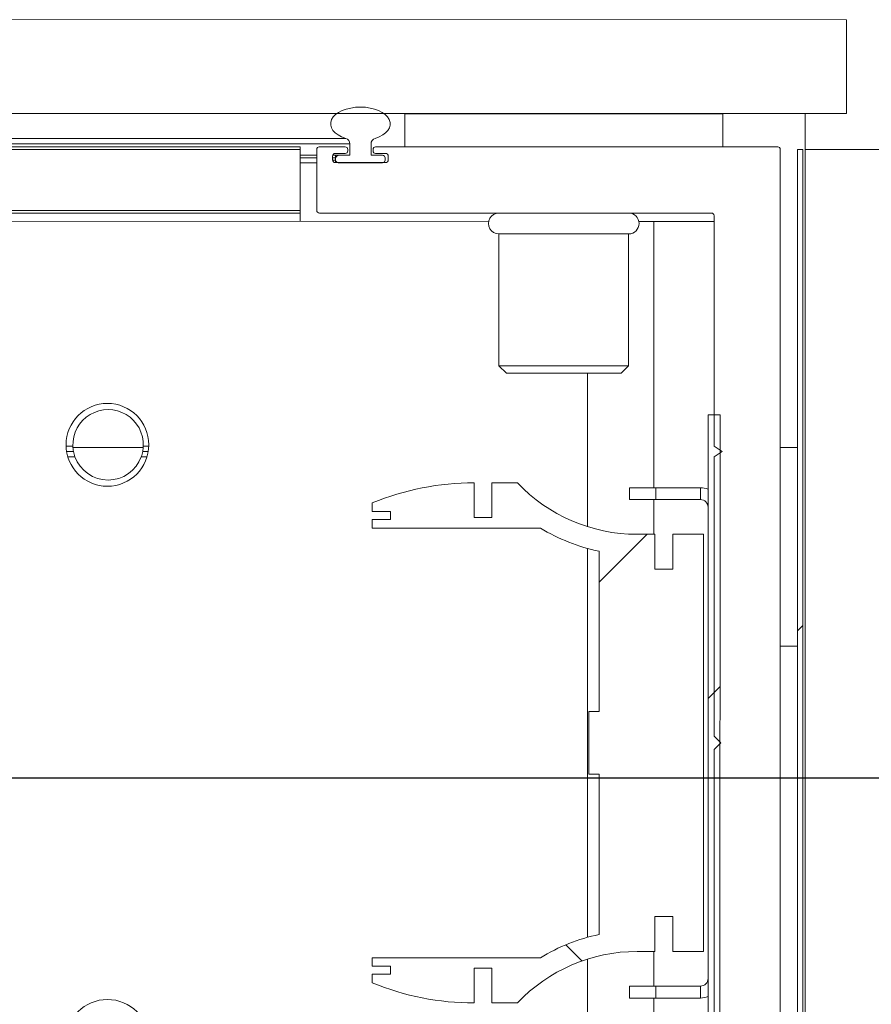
# Model space of a CAD drawing. Header units: feet. Extents: x 0 to 152726, y 0 to 59505.
# Tile 112 of 117: x 152352.952 to 152353.22, y 59421.808 to 59422.118. Entities that reach past the tile are written whole.
import ezdxf

# ---------------------------------------------------------------- set-up
doc = ezdxf.new("R2010")
doc.units = ezdxf.units.FT
doc.header["$LTSCALE"] = 0.1
doc.header["$MEASUREMENT"] = 0
doc.layers.add('BR_P_Rail_Object', color=251, linetype='Continuous', lineweight=30)
doc.layers.add('SC_Scratch7', color=252, linetype='Continuous', lineweight=0)
pattern_1 = [(44.99814199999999, (-41.88086685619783, -14.22914891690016), (-0.08838530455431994, 0.08839103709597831), []), (134.998142, (-41.88086685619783, -14.22914891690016), (-0.2651616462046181, 0.0883967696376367), [0.31249937, -0.18749962])]
pattern_2 = [(44.99814199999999, (-41.97816300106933, -14.22053542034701), (-0.08838530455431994, 0.08839103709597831), [])]
pattern_3 = [(44.99814199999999, (-41.96946643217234, -14.21863366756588), (-0.5303118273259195, 0.53034622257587), []), (44.99814199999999, (-41.79269013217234, -14.21863936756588), (-0.5303118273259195, 0.53034622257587), []), (44.99814199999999, (-41.61591373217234, -14.21864516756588), (-0.5303118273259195, 0.53034622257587), []), (44.99814199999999, (-41.43913743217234, -14.21865086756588), (-0.5303118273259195, 0.53034622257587), [])]

# ---------------------------------------------------------------- blocks, each defined once
blk = doc.blocks.new('HIGH ST SCREENWALL_13 PANEL PLAN_2')
at = {"layer": 'SC_Scratch7', "lineweight": 0}
h = blk.add_hatch(dxfattribs=at)
h.set_pattern_fill('ANSI34', color=256, scale=0.1, style=0, pattern_type=2)
h.set_pattern_definition(pattern_3)
h.paths.add_polyline_path([(-32.38659637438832, -0.1480317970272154), (-32.38616495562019, -0.1464219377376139), (-32.39464610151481, -0.1441491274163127, -0.3394542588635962), (-32.39649897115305, -0.1417342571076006), (-32.39648726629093, 0.2191287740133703), (-32.39815393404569, 0.2191288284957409), (-32.39816563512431, -0.1417342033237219, 0.339454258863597), (-32.39507751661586, -0.1457589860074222)])
h = blk.add_hatch(dxfattribs=at)
h.set_pattern_fill('ANSI34', color=256, scale=0.1, style=0, pattern_type=2)
h.set_pattern_definition(pattern_3)
h.paths.add_polyline_path([(-32.38659637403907, -0.148031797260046), (-32.38616495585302, -0.1464219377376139), (-32.39464610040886, -0.1441491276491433, -0.3394542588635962), (-32.39649897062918, -0.1417342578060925), (-32.39648726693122, 0.2191287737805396), (-32.39815393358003, 0.2191288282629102), (-32.39816563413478, -0.1417342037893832, 0.339454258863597), (-32.39507751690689, -0.1457589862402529)])
h = blk.add_hatch(dxfattribs=at)
h.set_pattern_fill('ANSI31', color=256, scale=0.01, style=0, pattern_type=2)
h.set_pattern_definition(pattern_2)
h.paths.add_polyline_path([(-32.42628158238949, 0.1356507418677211), (-32.42628827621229, -0.07072384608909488), (-32.4225382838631, -0.07072396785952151), (-32.42253159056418, 0.1356506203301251)])
h = blk.add_hatch(dxfattribs=at)
h.set_pattern_fill('ANSI31', color=256, scale=0.01, style=0, pattern_type=2)
h.set_pattern_definition(pattern_2)
h.paths.add_polyline_path([(-32.42628158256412, 0.1356507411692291), (-32.42628827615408, -0.07072384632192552), (-32.42253828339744, -0.07072396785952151), (-32.42253159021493, 0.1356506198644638)])
h = blk.add_hatch(dxfattribs=at)
h.set_pattern_fill('ANSI38', color=256, scale=0.01, style=0, pattern_type=2)
h.set_pattern_definition(pattern_1)
h.paths.add_polyline_path([(-32.43735787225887, -0.02219487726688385), (-32.43735822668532, -0.03315285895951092), (-32.42774538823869, -0.03315317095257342), (-32.42774113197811, 0.09808016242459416), (-32.43735397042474, 0.09808047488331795), (-32.43735432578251, 0.08712249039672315), (-32.44299736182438, 0.08712267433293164), (-32.44299700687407, 0.09808065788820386), (-32.44864003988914, 0.09808084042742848, -0.2061892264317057), (-32.48627067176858, 0.1142893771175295), (-32.49430871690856, 0.1142896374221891), (-32.49430907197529, 0.1033316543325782), (-32.4998864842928, 0.1033318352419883), (-32.49988612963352, 0.1142898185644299, 0.09842250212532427), (-32.53190727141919, 0.1079260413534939), (-32.53190735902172, 0.1052193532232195), (-32.52617353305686, 0.1052191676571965), (-32.5261736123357, 0.1027585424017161), (-32.53190743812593, 0.1027587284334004), (-32.53190752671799, 0.1000520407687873), (-32.47901676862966, 0.1000503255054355, 0.0857050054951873), (-32.46054963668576, 0.0927478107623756), (-32.46055127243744, 0.04230705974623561), (-32.46383210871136, 0.04230716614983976), (-32.46383274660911, 0.02262216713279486), (-32.46055191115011, 0.02262206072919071), (-32.46055354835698, -0.02781869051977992, 0.08570500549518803), (-32.47902115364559, -0.0351200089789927), (-32.53191191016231, -0.03511829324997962), (-32.53191199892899, -0.03782497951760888), (-32.52617817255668, -0.03782516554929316), (-32.52617825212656, -0.04028579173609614), (-32.53191207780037, -0.04028560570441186), (-32.53191216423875, -0.04299229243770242, 0.09842250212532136), (-32.49989143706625, -0.04935814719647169), (-32.49989108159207, -0.03840016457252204), (-32.49431366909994, -0.03840034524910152), (-32.49431402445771, -0.0493583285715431), (-32.48627598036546, -0.04935858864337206, -0.206189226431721), (-32.44864429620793, -0.03315249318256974), (-32.44300126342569, -0.03315267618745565), (-32.44300090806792, -0.02219469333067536)])
h = blk.add_hatch(dxfattribs=at)
h.set_pattern_fill('ANSI38', color=256, scale=0.01, style=0, pattern_type=2)
h.set_pattern_definition(pattern_1)
h.paths.add_polyline_path([(-32.43735787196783, -0.02219487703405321), (-32.43735822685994, -0.03315285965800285), (-32.4277453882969, -0.03315317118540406), (-32.42774113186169, 0.09808016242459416), (-32.43735397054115, 0.09808047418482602), (-32.43735432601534, 0.08712249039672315), (-32.44299736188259, 0.087122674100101), (-32.4429970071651, 0.09808065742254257), (-32.44864003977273, 0.09808083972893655, -0.2061892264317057), (-32.48627067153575, 0.1142893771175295), (-32.49430871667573, 0.1142896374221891), (-32.49430907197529, 0.1033316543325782), (-32.49988648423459, 0.103331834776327), (-32.49988612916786, 0.1142898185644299, 0.09842250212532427), (-32.53190727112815, 0.1079260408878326), (-32.53190735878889, 0.1052193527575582), (-32.52617353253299, 0.1052191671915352), (-32.52617361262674, 0.1027585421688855), (-32.5319074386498, 0.1027587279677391), (-32.53190752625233, 0.1000520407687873), (-32.47901676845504, 0.1000503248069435, 0.0857050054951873), (-32.46054963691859, 0.09274781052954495), (-32.46055127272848, 0.04230705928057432), (-32.46383210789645, 0.04230716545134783), (-32.46383274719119, 0.02262216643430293), (-32.46055191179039, 0.02262206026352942), (-32.46055354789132, -0.02781869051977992, 0.08570500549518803), (-32.47902115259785, -0.03512000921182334), (-32.53191190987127, -0.03511829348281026), (-32.53191199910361, -0.03782497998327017), (-32.52617817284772, -0.0378251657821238), (-32.52617825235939, -0.04028579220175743), (-32.53191207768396, -0.0402856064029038), (-32.5319121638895, -0.04299229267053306, 0.09842250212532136), (-32.49989143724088, -0.04935814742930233), (-32.49989108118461, -0.03840016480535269), (-32.49431366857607, -0.03840034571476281), (-32.49431402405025, -0.04935832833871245), (-32.4862759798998, -0.0493585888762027, -0.206189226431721), (-32.44864429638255, -0.0331524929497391), (-32.44300126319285, -0.03315267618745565), (-32.44300090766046, -0.02219469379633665)])
for p, q in [((-36.37231132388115, 0.2600909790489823), (-32.38273597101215, 0.2599615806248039)), ((-32.38273692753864, 0.2304616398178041), (-32.38273597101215, 0.2599615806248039)), ((-32.38273692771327, 0.2304616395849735), (-32.38273597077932, 0.2599615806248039)), ((-36.3723122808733, 0.2305910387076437), (-32.38273692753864, 0.2304616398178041)), ((-32.5216953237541, 0.2199661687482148), (-32.52169498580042, 0.2303828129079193)), ((-32.52169532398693, 0.2199661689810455), (-32.52169498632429, 0.2303828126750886)), ((-32.52169498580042, 0.2303828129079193), (-32.42169518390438, 0.2303795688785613)), ((-32.52169498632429, 0.2303828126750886), (-32.42169518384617, 0.2303795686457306)), ((-32.48732005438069, 0.2304650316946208), (-32.48732005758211, 0.2303816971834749)), ((-32.4873200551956, 0.2304650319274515), (-32.48732005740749, 0.2303816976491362)), ((-32.45607011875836, 0.2303806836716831), (-32.45607011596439, 0.230464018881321)), ((-32.4560701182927, 0.2303806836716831), (-32.45607011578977, 0.2304640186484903)), ((-32.42169518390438, 0.2303795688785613), (-32.42169552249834, 0.2199629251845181)), ((-32.42169518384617, 0.2303795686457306), (-32.42169552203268, 0.2199629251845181)), ((-32.39575773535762, 0.230462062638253), (-32.39575810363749, 0.2191287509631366)), ((-32.39575773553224, 0.2304620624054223), (-32.39575810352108, 0.2191287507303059)), ((-32.55461192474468, 0.219967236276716), (-34.31155153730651, 0.2200242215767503)), ((-34.31151960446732, 0.2209378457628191), (-32.53898692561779, 0.220880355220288)), ((-34.31145905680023, 0.2226701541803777), (-32.54025560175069, 0.2226127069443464)), ((-32.55461195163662, 0.2191470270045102), (-32.55461192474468, 0.219967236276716)), ((-32.55461195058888, 0.2191470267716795), (-32.55461192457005, 0.2199672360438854)), ((-32.54858339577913, 0.2199670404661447), (-32.54043216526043, 0.2199667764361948)), ((-32.54858339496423, 0.219967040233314), (-32.5404321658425, 0.2199667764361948)), ((-32.53898692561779, 0.220880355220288), (-32.53898704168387, 0.2173000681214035)), ((-32.53898692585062, 0.2208803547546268), (-32.53898704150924, 0.2173000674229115)), ((-32.53232039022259, 0.2172998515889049), (-32.53232027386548, 0.2208801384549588)), ((-32.53232038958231, 0.2172998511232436), (-32.5323202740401, 0.2208801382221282)), ((-32.53087509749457, 0.2199664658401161), (-32.40439076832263, 0.2199623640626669)), ((-32.53087509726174, 0.2199664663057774), (-32.40439076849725, 0.2199623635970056)), ((-32.55461195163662, 0.2191470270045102), (-34.31158020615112, 0.2192040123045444)), ((-32.55461257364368, 0.1999541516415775), (-32.55461195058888, 0.2191470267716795)), ((-32.55461257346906, 0.1999541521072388), (-32.55461195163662, 0.2191470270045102)), ((-32.55461201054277, 0.217300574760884), (-32.54940369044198, 0.2173004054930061)), ((-32.55461201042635, 0.217300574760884), (-32.54940369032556, 0.2173004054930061)), ((-32.5494042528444, 0.1999671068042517), (-32.54940363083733, 0.2191468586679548)), ((-32.54940425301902, 0.199967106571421), (-32.54940363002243, 0.2191468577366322)), ((-32.54440370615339, 0.2170633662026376), (-32.54440374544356, 0.2158287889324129)), ((-32.54440370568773, 0.2170633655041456), (-32.54440374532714, 0.2158287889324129)), ((-32.54436874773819, 0.2173002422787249), (-32.54344537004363, 0.2173002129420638)), ((-32.54436874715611, 0.2173002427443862), (-32.5434453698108, 0.2173002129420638)), ((-32.54043223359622, 0.2178834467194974), (-32.54358346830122, 0.21788354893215)), ((-32.54043223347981, 0.2178834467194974), (-32.54358346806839, 0.21788354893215)), ((-32.5434453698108, 0.2173002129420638), (-32.54344539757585, 0.2164668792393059)), ((-32.54344537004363, 0.2173002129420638), (-32.54344539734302, 0.2164668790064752)), ((-32.5434453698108, 0.2173002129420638), (-32.54242514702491, 0.2173001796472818)), ((-32.54344537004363, 0.2173002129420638), (-32.54242514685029, 0.2173001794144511)), ((-32.53898704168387, 0.2173000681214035), (-32.54242514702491, 0.2173001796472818)), ((-32.53898704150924, 0.2173000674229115), (-32.54242514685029, 0.2173001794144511)), ((-32.53961198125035, 0.2191465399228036), (-32.53961199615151, 0.2187036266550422)), ((-32.53961198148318, 0.2191465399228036), (-32.53961199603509, 0.2187036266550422)), ((-32.52869539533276, 0.2172997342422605), (-32.53232039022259, 0.2172998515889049)), ((-32.52869539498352, 0.2172997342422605), (-32.53232038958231, 0.2172998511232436)), ((-32.53169534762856, 0.2187033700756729), (-32.53169533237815, 0.2191462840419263)), ((-32.53169534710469, 0.2187033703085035), (-32.53169533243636, 0.2191462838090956)), ((-32.52772392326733, 0.2178830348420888), (-32.53087516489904, 0.2178831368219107)), ((-32.52772392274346, 0.2178830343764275), (-32.53087516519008, 0.2178831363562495)), ((-32.52690378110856, 0.2158282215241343), (-32.52690374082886, 0.217062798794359)), ((-32.52690378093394, 0.215828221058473), (-32.52690374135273, 0.217062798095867)), ((-32.40357059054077, 0.2191421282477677), (-32.40358238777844, -0.144620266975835)), ((-32.40357059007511, 0.219142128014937), (-32.40358238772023, -0.1446202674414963)), ((-32.39815393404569, 0.2191288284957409), (-32.39816563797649, -0.1417342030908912)), ((-32.39815393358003, 0.2191288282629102), (-32.39816563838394, -0.1417342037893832)), ((-32.39815393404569, 0.2191288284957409), (-32.39648726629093, 0.2191287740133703)), ((-32.39815393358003, 0.2191288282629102), (-32.39648726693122, 0.2191287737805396)), ((-32.39648726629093, 0.2191287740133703), (-32.39649897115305, -0.1417342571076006)), ((-32.39648726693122, 0.2191287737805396), (-32.39649897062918, -0.1417342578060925)), ((-32.39576972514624, -0.1392038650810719), (-32.39575810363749, 0.2191287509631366)), ((-32.39576972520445, -0.1392038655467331), (-32.39575810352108, 0.2191287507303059)), ((-32.35409152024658, 0.2191273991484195), (-32.39575810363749, 0.2191287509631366)), ((-32.35409152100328, 0.2191273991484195), (-32.39575810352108, 0.2191287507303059)), ((-32.55461208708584, 0.2149672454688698), (-32.5494037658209, 0.2149670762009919)), ((-32.55461208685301, 0.2149672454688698), (-32.54940376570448, 0.2149670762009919)), ((-32.55461203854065, 0.2164672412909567), (-32.54940371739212, 0.2164670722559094)), ((-32.55461203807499, 0.2164672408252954), (-32.54940371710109, 0.2164670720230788)), ((-32.54440372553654, 0.2164669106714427), (-32.54344539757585, 0.2164668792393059)), ((-32.54440372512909, 0.2164669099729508), (-32.54344539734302, 0.2164668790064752)), ((-32.54440325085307, 0.2158002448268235), (-32.54344541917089, 0.2158002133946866)), ((-32.54440325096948, 0.2158002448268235), (-32.54344541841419, 0.2158002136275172)), ((-32.54358356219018, 0.2150085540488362), (-32.52772401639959, 0.2150080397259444)), ((-32.54358356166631, 0.2150085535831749), (-32.52772401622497, 0.2150080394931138)), ((-32.54344541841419, 0.2158002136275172), (-32.54344544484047, 0.2150085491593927)), ((-32.54344541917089, 0.2158002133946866), (-32.54344544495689, 0.2150085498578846)), ((-32.54344539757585, 0.2164668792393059), (-32.54344541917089, 0.2158002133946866)), ((-32.54344539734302, 0.2164668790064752), (-32.54344541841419, 0.2158002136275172)), ((-32.54261211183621, 0.2149668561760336), (-32.52869547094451, 0.2149664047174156)), ((-32.54261211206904, 0.2149668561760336), (-32.52869547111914, 0.2149664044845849)), ((-32.5278621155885, 0.215799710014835), (-32.52786209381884, 0.216466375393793)), ((-32.5278621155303, 0.2157997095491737), (-32.52786209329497, 0.2164663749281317)), ((-32.55461259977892, 0.1991339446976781), (-34.31227972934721, 0.1991909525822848)), ((-32.55461257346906, 0.1999541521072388), (-34.3122510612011, 0.2000111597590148)), ((-32.5546126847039, 0.1965297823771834), (-32.55461259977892, 0.1991339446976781)), ((-32.55461268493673, 0.1965297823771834), (-32.55461260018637, 0.1991339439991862)), ((-32.55461259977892, 0.1991339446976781), (-32.55461257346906, 0.1999541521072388)), ((-32.55461260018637, 0.1991339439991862), (-32.55461257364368, 0.1999541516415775)), ((-32.42522473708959, 0.1991297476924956), (-32.54857094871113, 0.1991337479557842)), ((-32.42522473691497, 0.1991297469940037), (-32.54857094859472, 0.1991337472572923)), ((-32.42440690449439, 0.1257965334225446), (-32.4244045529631, 0.1983095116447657)), ((-32.42440690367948, 0.1257965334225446), (-32.42440455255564, 0.1983095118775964)), ((-32.49532310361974, 0.1965278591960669), (-32.6516958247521, 0.1965329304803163)), ((-32.49532310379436, 0.1965278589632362), (-32.65169582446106, 0.1965329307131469)), ((-32.44336290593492, 0.1965261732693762), (-32.44806926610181, 0.196526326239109)), ((-32.44336290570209, 0.1965261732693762), (-32.44806926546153, 0.1965263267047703)), ((-32.44336290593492, 0.1965261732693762), (-32.44336562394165, 0.1127346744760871)), ((-32.44336290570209, 0.1965261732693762), (-32.44336562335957, 0.1127346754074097)), ((-32.42440461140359, 0.1965255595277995), (-32.44336290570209, 0.1965261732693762)), ((-32.42440461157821, 0.1965255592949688), (-32.44336290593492, 0.1965261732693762)), ((-32.49211293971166, 0.1925702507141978), (-32.49211428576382, 0.1510873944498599)), ((-32.49211293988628, 0.1925702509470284), (-32.4921142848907, 0.1510873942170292)), ((-32.45127968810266, 0.1925689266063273), (-32.49211293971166, 0.1925702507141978)), ((-32.4512796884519, 0.1925689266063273), (-32.49211293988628, 0.1925702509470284)), ((-32.45128103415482, 0.1510860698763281), (-32.45127968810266, 0.1925689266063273)), ((-32.45128103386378, 0.1510860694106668), (-32.4512796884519, 0.1925689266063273)), ((-32.49211428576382, 0.1510873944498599), (-32.48974231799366, 0.1487152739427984)), ((-32.45128103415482, 0.1510860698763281), (-32.49211428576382, 0.1510873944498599)), ((-32.4921142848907, 0.1510873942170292), (-32.48974231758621, 0.1487152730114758)), ((-32.45128103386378, 0.1510860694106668), (-32.4921142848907, 0.1510873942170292)), ((-32.45365315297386, 0.1487141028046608), (-32.48974231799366, 0.1487152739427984)), ((-32.45365315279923, 0.1487141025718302), (-32.48974231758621, 0.1487152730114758)), ((-32.4641977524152, 0.148714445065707), (-32.46419931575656, 0.1004738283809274)), ((-32.46419775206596, 0.148714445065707), (-32.46419931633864, 0.1004738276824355)), ((-32.45365315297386, 0.1487141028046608), (-32.45128103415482, 0.1510860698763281)), ((-32.45365315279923, 0.1487141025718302), (-32.45128103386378, 0.1510860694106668)), ((-32.42628827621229, -0.07072384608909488), (-32.42628158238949, 0.1356507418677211)), ((-32.42628827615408, -0.07072384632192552), (-32.42628158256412, 0.1356507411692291)), ((-32.42253159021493, 0.1356506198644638), (-32.42628158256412, 0.1356507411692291)), ((-32.42253159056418, 0.1356506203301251), (-32.42628158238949, 0.1356507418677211)), ((-32.4225382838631, -0.07072396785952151), (-32.42253159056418, 0.1356506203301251)), ((-32.42253828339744, -0.07072396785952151), (-32.42253159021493, 0.1356506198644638)), ((-32.62610700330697, 0.12580307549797), (-32.62825399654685, 0.1258031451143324)), ((-32.62610700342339, 0.12580307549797), (-32.62825399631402, 0.1258031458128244)), ((-32.62591732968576, 0.1241364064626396), (-32.62809297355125, 0.1241364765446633)), ((-32.62591732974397, 0.1241364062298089), (-32.62809297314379, 0.124136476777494)), ((-32.62608347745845, 0.1253864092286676), (-32.60397960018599, 0.1253856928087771)), ((-32.62608347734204, 0.1253864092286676), (-32.60397960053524, 0.1253856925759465)), ((-32.60238685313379, 0.1241356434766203), (-32.60414583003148, 0.1241357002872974)), ((-32.60238685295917, 0.124135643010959), (-32.60414582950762, 0.1241357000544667)), ((-32.60222571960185, 0.1258023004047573), (-32.60395604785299, 0.125802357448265)), ((-32.60222571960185, 0.1258023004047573), (-32.60395604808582, 0.1258023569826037)), ((-32.42440701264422, 0.122463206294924), (-32.42190696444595, 0.1241297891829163)), ((-32.42440701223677, 0.1224632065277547), (-32.42190696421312, 0.1241297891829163)), ((-32.42190696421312, 0.1241297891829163), (-32.42440690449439, 0.1257965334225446)), ((-32.42190696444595, 0.1241297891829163), (-32.42440690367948, 0.1257965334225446)), ((-32.40357363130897, 0.1253791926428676), (-32.39815697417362, 0.1253790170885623)), ((-32.40357363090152, 0.1253791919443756), (-32.39815697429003, 0.1253790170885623)), ((-32.62546127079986, 0.1224697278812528), (-32.627709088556, 0.1224698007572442)), ((-32.62546127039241, 0.1224697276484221), (-32.62770908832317, 0.1224698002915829)), ((-32.60277084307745, 0.1224689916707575), (-32.60460199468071, 0.1224690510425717)), ((-32.60277084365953, 0.1224689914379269), (-32.60460199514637, 0.1224690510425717)), ((-32.42440986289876, 0.03458797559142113), (-32.42440701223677, 0.1224632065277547)), ((-32.42440986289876, 0.03458797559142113), (-32.42440701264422, 0.122463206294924)), ((-32.49988648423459, 0.103331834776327), (-32.49988612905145, 0.1142898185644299)), ((-32.4998864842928, 0.1033318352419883), (-32.49988612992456, 0.1142898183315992)), ((-32.49430871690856, 0.1142896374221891), (-32.49430907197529, 0.1033316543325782)), ((-32.49430871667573, 0.1142896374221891), (-32.49430907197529, 0.1033316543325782)), ((-32.48627067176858, 0.1142893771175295), (-32.49430871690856, 0.1142896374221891)), ((-32.48627067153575, 0.1142893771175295), (-32.49430871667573, 0.1142896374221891)), ((-32.4510410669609, 0.1089849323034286), (-32.45104094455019, 0.1127349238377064)), ((-32.45104106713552, 0.1089849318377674), (-32.45104094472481, 0.1127349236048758)), ((-32.4427076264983, 0.1127346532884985), (-32.45104094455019, 0.1127349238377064)), ((-32.44270762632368, 0.1127346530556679), (-32.45104094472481, 0.1127349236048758)), ((-32.44270774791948, 0.1089846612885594), (-32.4427076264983, 0.1127346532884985)), ((-32.44270774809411, 0.1089846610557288), (-32.44270762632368, 0.1127346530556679)), ((-32.42869898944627, 0.112734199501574), (-32.4427076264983, 0.1127346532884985)), ((-32.42869898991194, 0.112734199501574), (-32.44270762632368, 0.1127346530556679)), ((-32.42869911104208, 0.108984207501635), (-32.42869898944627, 0.112734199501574)), ((-32.42869911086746, 0.1089842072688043), (-32.42869898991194, 0.112734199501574)), ((-32.44270774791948, 0.1089846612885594), (-32.4510410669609, 0.1089849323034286)), ((-32.44270774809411, 0.1089846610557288), (-32.45104106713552, 0.1089849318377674)), ((-32.44336574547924, 0.1089846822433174), (-32.44336609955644, 0.09808066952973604)), ((-32.44336574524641, 0.1089846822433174), (-32.44336609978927, 0.09808066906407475)), ((-32.42869911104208, 0.108984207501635), (-32.44270774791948, 0.1089846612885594)), ((-32.42869911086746, 0.1089842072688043), (-32.44270774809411, 0.1089846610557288)), ((-32.53190727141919, 0.1079260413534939), (-32.53190735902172, 0.1052193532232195)), ((-32.53190727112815, 0.1079260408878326), (-32.53190735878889, 0.1052193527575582)), ((-32.53190743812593, 0.1027587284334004), (-32.53190752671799, 0.1000520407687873)), ((-32.5319074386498, 0.1027587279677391), (-32.53190752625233, 0.1000520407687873)), ((-32.52617361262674, 0.1027585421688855), (-32.5319074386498, 0.1027587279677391)), ((-32.5261736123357, 0.1027585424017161), (-32.53190743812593, 0.1027587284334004)), ((-32.53190735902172, 0.1052193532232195), (-32.52617353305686, 0.1052191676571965)), ((-32.53190735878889, 0.1052193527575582), (-32.52617353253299, 0.1052191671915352)), ((-32.52617353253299, 0.1052191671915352), (-32.52617361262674, 0.1027585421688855)), ((-32.52617353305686, 0.1052191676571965), (-32.5261736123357, 0.1027585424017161)), ((-32.49430907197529, 0.1033316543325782), (-32.4998864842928, 0.1033318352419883)), ((-32.49430907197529, 0.1033316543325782), (-32.49988648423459, 0.103331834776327)), ((-32.53190752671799, 0.1000520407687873), (-32.47901676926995, 0.1000503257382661)), ((-32.53190752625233, 0.1000520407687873), (-32.47901676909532, 0.1000503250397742)), ((-32.44299700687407, 0.09808065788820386), (-32.4486400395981, 0.09808084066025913)), ((-32.4429970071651, 0.09808065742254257), (-32.44864004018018, 0.0980808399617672)), ((-32.44299736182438, 0.08712267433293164), (-32.44299700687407, 0.09808065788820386)), ((-32.44299736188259, 0.087122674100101), (-32.4429970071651, 0.09808065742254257)), ((-32.43735397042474, 0.09808047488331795), (-32.43735432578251, 0.08712249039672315)), ((-32.43735397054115, 0.09808047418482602), (-32.43735432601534, 0.08712249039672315)), ((-32.42774113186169, 0.09808016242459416), (-32.43735397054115, 0.09808047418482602)), ((-32.42774113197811, 0.09808016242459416), (-32.43735397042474, 0.09808047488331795)), ((-32.42774538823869, -0.03315317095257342), (-32.42774113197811, 0.09808016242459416)), ((-32.4277453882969, -0.03315317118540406), (-32.42774113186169, 0.09808016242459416)), ((-32.46419953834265, 0.09363232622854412), (-32.46420350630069, -0.02870297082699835)), ((-32.46419953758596, 0.09363232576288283), (-32.4642035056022, -0.02870297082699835)), ((-32.46054963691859, 0.09274781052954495), (-32.46055127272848, 0.04230705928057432)), ((-32.46054963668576, 0.0927478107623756), (-32.46055127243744, 0.04230705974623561)), ((-32.43735432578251, 0.08712249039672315), (-32.44299736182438, 0.08712267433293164)), ((-32.43735432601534, 0.08712249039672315), (-32.44299736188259, 0.087122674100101)), ((-32.40357565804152, 0.06287931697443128), (-32.39815900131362, 0.06287914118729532)), ((-32.4035756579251, 0.06287931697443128), (-32.39815900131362, 0.06287914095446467)), ((-32.46383210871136, 0.04230716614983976), (-32.46383274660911, 0.02262216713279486)), ((-32.46383210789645, 0.04230716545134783), (-32.46383274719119, 0.02262216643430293)), ((-32.46055127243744, 0.04230705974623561), (-32.46383210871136, 0.04230716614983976)), ((-32.46055127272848, 0.04230705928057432), (-32.46383210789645, 0.04230716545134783)), ((-32.42228534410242, 0.03246331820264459), (-32.42440986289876, 0.03458797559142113)), ((-32.42228534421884, 0.0324633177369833), (-32.42440986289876, 0.03458797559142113)), ((-32.42441000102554, 0.03033880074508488), (-32.42228534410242, 0.03246331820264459)), ((-32.42441000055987, 0.03033880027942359), (-32.42228534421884, 0.0324633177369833)), ((-32.42441285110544, -0.0575364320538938), (-32.42441000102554, 0.03033880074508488)), ((-32.42441285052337, -0.05753643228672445), (-32.42441000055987, 0.03033880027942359)), ((-32.46383274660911, 0.02262216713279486), (-32.46055191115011, 0.02262206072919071)), ((-32.46383274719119, 0.02262216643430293), (-32.46055191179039, 0.02262206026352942)), ((-32.46055191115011, 0.02262206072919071), (-32.46055354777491, -0.02781869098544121)), ((-32.46055191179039, 0.02262206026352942), (-32.46055354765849, -0.02781869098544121)), ((-32.44300126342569, -0.03315267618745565), (-32.44300090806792, -0.02219469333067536)), ((-32.44300126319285, -0.03315267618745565), (-32.44300090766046, -0.02219469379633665)), ((-32.44300090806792, -0.02219469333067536), (-32.43735787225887, -0.02219487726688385)), ((-32.44300090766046, -0.02219469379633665), (-32.43735787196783, -0.02219487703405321)), ((-32.43735787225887, -0.02219487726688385), (-32.43735822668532, -0.03315285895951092)), ((-32.43735787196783, -0.02219487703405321), (-32.43735822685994, -0.03315285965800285)), ((-32.44864429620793, -0.03315249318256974), (-32.44300126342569, -0.03315267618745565)), ((-32.44864429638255, -0.0331524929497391), (-32.44300126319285, -0.03315267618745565)), ((-32.44337035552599, -0.03315266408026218), (-32.44337070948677, -0.04405667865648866)), ((-32.44337035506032, -0.03315266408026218), (-32.44337070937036, -0.04405667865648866)), ((-32.43735822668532, -0.03315285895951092), (-32.42774538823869, -0.03315317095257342)), ((-32.43735822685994, -0.03315285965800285), (-32.4277453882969, -0.03315317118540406)), ((-32.53191191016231, -0.03511829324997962), (-32.53191199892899, -0.03782497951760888)), ((-32.53191190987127, -0.03511829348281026), (-32.53191199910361, -0.03782497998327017)), ((-32.47902115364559, -0.0351200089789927), (-32.53191191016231, -0.03511829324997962)), ((-32.47902115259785, -0.03512000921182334), (-32.53191190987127, -0.03511829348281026)), ((-32.46420372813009, -0.03554447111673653), (-32.46420529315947, -0.0837850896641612)), ((-32.46420372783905, -0.03554447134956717), (-32.46420529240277, -0.08378508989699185)), ((-32.53191199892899, -0.03782497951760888), (-32.52617817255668, -0.03782516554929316)), ((-32.53191199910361, -0.03782497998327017), (-32.52617817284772, -0.0378251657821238)), ((-32.52617817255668, -0.03782516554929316), (-32.52617825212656, -0.04028579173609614)), ((-32.52617817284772, -0.0378251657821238), (-32.52617825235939, -0.04028579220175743)), ((-32.49989143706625, -0.04935814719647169), (-32.49989108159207, -0.03840016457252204)), ((-32.49989143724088, -0.04935814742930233), (-32.49989108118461, -0.03840016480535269)), ((-32.49989108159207, -0.03840016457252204), (-32.49431366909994, -0.03840034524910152)), ((-32.49989108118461, -0.03840016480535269), (-32.49431366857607, -0.03840034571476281)), ((-32.49431366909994, -0.03840034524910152), (-32.49431402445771, -0.0493583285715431)), ((-32.49431366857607, -0.03840034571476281), (-32.49431402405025, -0.04935832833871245)), ((-32.53191207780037, -0.04028560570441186), (-32.53191216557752, -0.04299229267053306)), ((-32.53191207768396, -0.0402856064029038), (-32.53191216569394, -0.04299229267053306)), ((-32.52617825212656, -0.04028579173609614), (-32.53191207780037, -0.04028560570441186)), ((-32.52617825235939, -0.04028579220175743), (-32.53191207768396, -0.0402856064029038)), ((-32.45104602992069, -0.04405642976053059), (-32.45104615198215, -0.04780642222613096)), ((-32.45104603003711, -0.04405642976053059), (-32.45104615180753, -0.04780642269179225)), ((-32.45104602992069, -0.04405642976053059), (-32.44271271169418, -0.04405669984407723)), ((-32.45104603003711, -0.04405642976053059), (-32.44271271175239, -0.04405670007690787)), ((-32.44271271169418, -0.04405669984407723), (-32.44271283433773, -0.04780669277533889)), ((-32.44271271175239, -0.04405670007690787), (-32.44271283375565, -0.04780669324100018)), ((-32.44271271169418, -0.04405669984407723), (-32.42870407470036, -0.04405715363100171)), ((-32.44271271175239, -0.04405670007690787), (-32.42870407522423, -0.04405715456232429)), ((-32.42870419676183, -0.04780714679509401), (-32.42870407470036, -0.04405715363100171)), ((-32.42870419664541, -0.04780714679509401), (-32.42870407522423, -0.04405715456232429)), ((-32.49431402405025, -0.04935832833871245), (-32.48627597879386, -0.04935858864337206)), ((-32.49431402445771, -0.0493583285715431), (-32.48627597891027, -0.04935858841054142)), ((-32.45104615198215, -0.04780642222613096), (-32.44271283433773, -0.04780669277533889)), ((-32.45104615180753, -0.04780642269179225), (-32.44271283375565, -0.04780669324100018)), ((-32.4433708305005, -0.04780667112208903), (-32.44337354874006, -0.1315981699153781)), ((-32.44337083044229, -0.04780667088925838), (-32.44337354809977, -0.1315981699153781)), ((-32.44271283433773, -0.04780669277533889), (-32.42870419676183, -0.04780714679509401)), ((-32.44271283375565, -0.04780669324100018), (-32.42870419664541, -0.04780714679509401))]:
    blk.add_line(p, q, dxfattribs=at)
for centre in [(-32.61523984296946, 0.1262193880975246), (-32.61523984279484, 0.1262193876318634), (-32.61524592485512, -0.06128023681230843), (-32.61524592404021, -0.06128023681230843)]:
    blk.add_circle(centre, 0.01302080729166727, dxfattribs=at)
for centre, radius, start, end in [((-32.54858342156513, 0.2191468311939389), 0.0008202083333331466, 89.99814166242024, 179.9981416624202), ((-32.54858342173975, 0.2191468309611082), 0.0008202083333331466, 89.99814166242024, 179.9981416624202), ((-32.5404321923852, 0.2191465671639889), 0.0008202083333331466, 359.9981416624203, 89.99814166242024), ((-32.54043219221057, 0.2191465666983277), 0.0008202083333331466, 359.9981416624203, 89.99814166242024), ((-32.54080393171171, 0.2208804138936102), 0.001817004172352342, 359.9981400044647, 72.43568222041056), ((-32.54080393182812, 0.2208804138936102), 0.001817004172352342, 359.9981400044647, 72.43568222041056), ((-32.53050326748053, 0.220880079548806), 0.001817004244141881, 107.5606013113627, 179.9981416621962), ((-32.53050326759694, 0.2208800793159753), 0.001817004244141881, 107.5606013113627, 179.9981416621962), ((-32.53087512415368, 0.219146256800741), 0.0008202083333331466, 89.99814166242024, 179.9981416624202), ((-32.53087512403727, 0.2191462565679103), 0.0008202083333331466, 89.99814166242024, 179.9981416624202), ((-32.40439079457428, 0.2191421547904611), 0.0008202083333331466, 359.9981416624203, 89.99814166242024), ((-32.40439079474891, 0.2191421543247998), 0.0008202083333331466, 359.9981416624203, 89.99814166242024), ((-32.54358349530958, 0.2170633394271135), 0.0008202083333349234, 89.9981416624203, 179.9981416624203), ((-32.54358349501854, 0.2170633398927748), 0.0008202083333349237, 89.9981416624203, 179.9981416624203), ((-32.54242518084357, 0.216259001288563), 0.001041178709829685, 89.9981416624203, 168.4830518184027), ((-32.54242518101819, 0.2162590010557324), 0.001041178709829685, 89.9981416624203, 168.4830518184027), ((-32.54043220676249, 0.2187036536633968), 0.0008202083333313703, 269.9981416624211, 359.9981416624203), ((-32.54043220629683, 0.2187036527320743), 0.0008202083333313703, 269.9981416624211, 359.9981416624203), ((-32.53087513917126, 0.2187033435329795), 0.0008202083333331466, 179.9981416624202, 269.9981416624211), ((-32.53087513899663, 0.2187033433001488), 0.0008202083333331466, 179.9981416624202, 269.9981416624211), ((-32.52869542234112, 0.2164664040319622), 0.0008333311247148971, 359.9981056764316, 89.99814166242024), ((-32.52869542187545, 0.2164664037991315), 0.0008333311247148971, 359.9981056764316, 89.99814166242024), ((-32.52772394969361, 0.2170628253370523), 0.0008202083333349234, 359.9981416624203, 89.9981416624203), ((-32.52772394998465, 0.2170628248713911), 0.0008202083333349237, 359.9981416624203, 89.9981416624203), ((-32.54358353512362, 0.2158287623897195), 0.0008202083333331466, 179.9981416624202, 269.9981416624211), ((-32.54358353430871, 0.2158287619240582), 0.0008202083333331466, 179.9981416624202, 269.9981416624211), ((-32.54261208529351, 0.2158001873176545), 0.0008333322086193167, 179.9982015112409, 269.9981416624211), ((-32.5426120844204, 0.2158001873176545), 0.0008333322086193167, 179.9982015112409, 269.9981416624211), ((-32.52869544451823, 0.2157997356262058), 0.0008333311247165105, 269.9981416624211, 359.9981802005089), ((-32.52869544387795, 0.2157997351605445), 0.0008333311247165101, 269.9981416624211, 359.9981802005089), ((-32.52772398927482, 0.2158282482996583), 0.0008202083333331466, 269.9981416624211, 359.9981416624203), ((-32.52772398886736, 0.215828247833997), 0.0008202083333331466, 269.9981416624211, 359.9981416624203), ((-32.54857092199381, 0.1999670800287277), 0.0008333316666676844, 179.9981416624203, 269.9981416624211), ((-32.54857092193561, 0.1999670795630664), 0.0008333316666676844, 179.9981416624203, 269.9981416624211), ((-32.49211283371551, 0.1958510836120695), 0.003280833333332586, 89.99814166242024, 269.9981416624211), ((-32.49211283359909, 0.1958510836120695), 0.003280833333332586, 89.99814166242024, 269.9981416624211), ((-32.45127958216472, 0.1958497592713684), 0.003280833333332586, 269.9981416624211, 89.99814166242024), ((-32.45127958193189, 0.195849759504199), 0.003280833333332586, 269.9981416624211, 89.99814166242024), ((-32.42522476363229, 0.1983095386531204), 0.0008202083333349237, 359.9981416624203, 89.9981416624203), ((-32.42522476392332, 0.1983095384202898), 0.0008202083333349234, 359.9981416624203, 89.9981416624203), ((-32.6150315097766, 0.1262193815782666), 0.01108331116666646, 357.8436572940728, 182.1526260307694), ((-32.61503150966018, 0.1262193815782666), 0.01108331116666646, 357.8436572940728, 182.1526260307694), ((-32.6150315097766, 0.1262193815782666), 0.01108331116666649, 182.1526260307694, 190.8324766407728), ((-32.61503150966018, 0.1262193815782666), 0.01108331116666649, 182.1526260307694, 190.8324766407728), ((-32.6150315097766, 0.1262193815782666), 0.01108331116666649, 190.8324766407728, 199.7742688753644), ((-32.61503150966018, 0.1262193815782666), 0.01108331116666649, 190.8324766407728, 199.7742688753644), ((-32.6150315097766, 0.1262193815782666), 0.01108331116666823, 340.222014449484, 349.1638066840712), ((-32.61503150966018, 0.1262193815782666), 0.01108331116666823, 340.222014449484, 349.1638066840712), ((-32.6150315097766, 0.1262193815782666), 0.01108331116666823, 349.1638066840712, 357.8436572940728), ((-32.61503150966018, 0.1262193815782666), 0.01108331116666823, 349.1638066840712, 357.8436572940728), ((-32.6150315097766, 0.1262193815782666), 0.01108331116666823, 199.7742688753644, 340.222014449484), ((-32.61503150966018, 0.1262193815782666), 0.01108331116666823, 199.7742688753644, 340.222014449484), ((-32.49988884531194, 0.03055990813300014), 0.08372991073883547, 89.9981416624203, 112.4825022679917), ((-32.49988884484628, 0.03055990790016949), 0.08372991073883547, 89.9981416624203, 112.4825022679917), ((-32.44863836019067, 0.1498716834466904), 0.05179084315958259, 223.3961394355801, 269.9981416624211), ((-32.44863836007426, 0.1498716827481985), 0.05179084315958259, 223.3961394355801, 269.9981416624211), ((-32.42869918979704, 0.1065675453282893), 0.006166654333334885, 66.92587189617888, 89.9981416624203), ((-32.42869918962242, 0.106567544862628), 0.006166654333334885, 66.92587189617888, 89.9981416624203), ((-32.42869918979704, 0.1065675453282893), 0.002416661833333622, 359.9981416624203, 89.9981416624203), ((-32.42869918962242, 0.106567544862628), 0.002416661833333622, 359.9981416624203, 89.9981416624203), ((-32.44863836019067, 0.1498716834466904), 0.05835250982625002, 238.6273874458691, 258.2216459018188), ((-32.44863836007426, 0.1498716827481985), 0.05835250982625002, 238.6273874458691, 258.2216459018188), ((-32.44864597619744, -0.08494333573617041), 0.05835250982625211, 101.774637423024, 121.3688958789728), ((-32.44864597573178, -0.08494333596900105), 0.05835250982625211, 101.774637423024, 121.3688958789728), ((-32.44864597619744, -0.08494333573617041), 0.05179084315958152, 89.9981416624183, 136.600143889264), ((-32.44864597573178, -0.08494333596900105), 0.05179084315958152, 89.9981416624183, 136.600143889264), ((-32.49988872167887, 0.03437176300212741), 0.08372991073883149, 247.5137810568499, 269.9981416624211), ((-32.49988872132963, 0.03437176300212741), 0.08372991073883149, 247.5137810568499, 269.9981416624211), ((-32.42870399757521, -0.04164049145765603), 0.002416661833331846, 269.9981416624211, 359.9981416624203), ((-32.4287039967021, -0.04164049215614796), 0.002416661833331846, 269.9981416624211, 359.9981416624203), ((-32.42870399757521, -0.04164049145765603), 0.006166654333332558, 269.9981416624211, 293.0704114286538), ((-32.4287039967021, -0.04164049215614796), 0.006166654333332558, 269.9981416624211, 293.0704114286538)]:
    blk.add_arc(centre, radius, start, end, dxfattribs=at)
for centre in [(-32.53565339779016, 0.2272005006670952), (-32.53565339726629, 0.2272005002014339)]:
    blk.add_ellipse(centre, major_axis=(0.009374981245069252, -3.040691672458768e-07), ratio=0.5617178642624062, start_param=5.225496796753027, end_param=10.48246647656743, dxfattribs=at)
blk = doc.blocks.new('Bridge plan')
at = {"layer": 'BR_P_Rail_Object', "lineweight": -3}
blk.add_line((1828212.789513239, 711623.1422486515), (1828067.901254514, 711623.142248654), dxfattribs=at)
at = {"layer": 'SC_Scratch7', "lineweight": -3, "rotation": 359.9997690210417}
blk.add_blockref('HIGH ST SCREENWALL_13 PANEL PLAN_2', (1828124.657819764, 711623.1207852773), dxfattribs=at)
blk = doc.blocks.new('Trellis Base')
blk.add_blockref('Bridge plan', (-1675739.0632623, -652201.2630976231))

msp = doc.modelspace()

# ---------------------------------------------------------------- block references
msp.add_blockref('Trellis Base', (0, 0))

doc.saveas('drawing.dxf')
